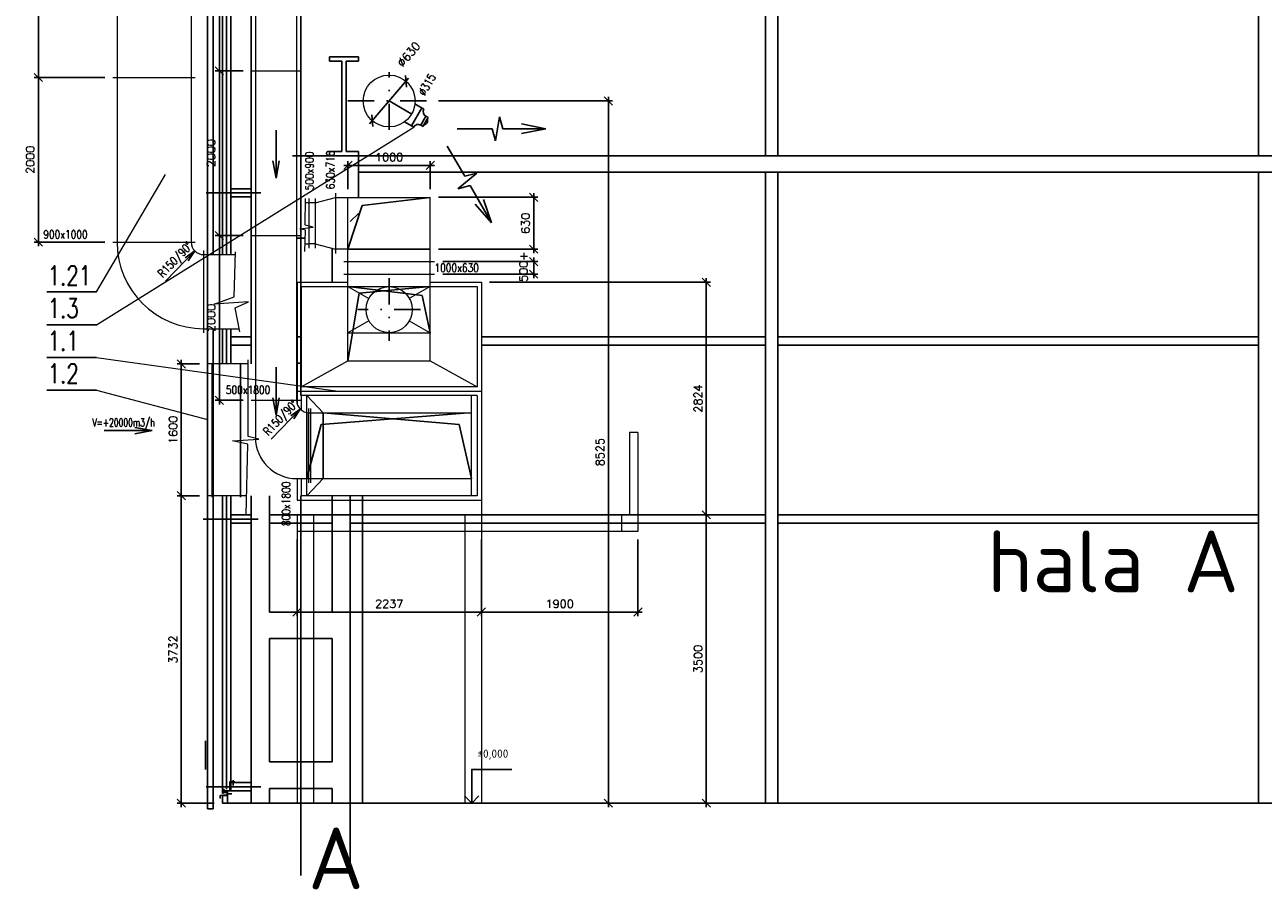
# Model space of a CAD drawing. Header units: millimetres. Extents: x -746391 to 410178, y -169697 to 100555.
# Tile 50 of 179: x 43846 to 58878, y -54732 to -44237. Entities that reach past the tile are written whole.
import ezdxf
from ezdxf.enums import TextEntityAlignment as Align
from ezdxf.lldxf.tags import DXFTag

# ---------------------------------------------------------------- set-up
doc = ezdxf.new("R2010")
doc.units = ezdxf.units.MM
doc.linetypes.add('ČERCHOVANÁ', pattern=[25.4, 12.7, -6.35, 0, -6.35])
doc.layers.get('0').update_dxf_attribs({"color": 9})
doc.layers.get('Defpoints').update_dxf_attribs({"color": 9})
doc.layers.add('VZT-KOTY', color=2, linetype='Continuous', lineweight=25)
for name, color, linetype in [('VZT-KÓTY', 2, 'Continuous'), ('VZT-ODVOD-ZAŘÍZENÍ', 150, 'Continuous'), ('VZT-POZICE', 6, 'Continuous'), ('VZT-PŘÍOD-OSY', 1, 'ČERCHOVANÁ'), ('VZT-PŘÍVOD-NEVID', 120, 'ACAD_ISO02W100'), ('VZT-PŘÍVOD-TENKÉ', 4, 'Continuous'), ('VZT-PŘÍVOD-VÝKON', 2, 'Continuous'), ('VZT-PŘÍVOD-ZAŘÍZENÍ', 3, 'Continuous'), ('VZT-STAVBA', 7, 'Continuous'), ('VZT-ZAŘ', 3, 'Continuous')]:
    doc.layers.add(name, color=color, linetype=linetype)
doc.styles.add('A99_kota', font='isocpeur.ttf', dxfattribs={"height": 2})
doc.styles.add('ad_popis 100', font='isocpeur.ttf', dxfattribs={"height": 200})
doc.styles.add('RomanS', font='romans.shx')
tags = doc.linetypes.add('ACAD_ISO02W100', pattern=[15, 12, -3]).pattern_tags.tags
tags[6:7] = [DXFTag(74, 4), DXFTag(75, 0), DXFTag(340, '0'), DXFTag(46, 1.0), DXFTag(50, 0.0), DXFTag(44, 0.0), DXFTag(45, 0.0)]
tags[4:5] = [DXFTag(74, 4), DXFTag(75, 0), DXFTag(340, '0'), DXFTag(46, 1.0), DXFTag(50, 0.0), DXFTag(44, 0.0), DXFTag(45, 0.0)]
doc.dimstyles.new('VZT50', dxfattribs={"dimscale": 50, "dimtxt": 2, "dimasz": 2, "dimexe": 1, "dimexo": 2, "dimgap": 1, "dimtad": 1, "dimtoh": 1, "dimdec": 0, "dimzin": 0, "dimdsep": 46, "dimtxsty": 'RomanS', "dimblk1": 'OBLIQUE', "dimblk2": 'OBLIQUE', "dimsah": 1, "dimcen": 1, "dimdle": 1, "dimclrd": 256, "dimclre": 256, "dimclrt": 256, "dimadec": 0, "dimazin": 0, "dimtfac": 1, "dimtdec": 0, "dimtmove": 2, "dimatfit": 3, "dimldrblk": 'OBLIQUE', "dimfxl": 1, "dimtolj": 1, "dimtzin": 0, "dimarcsym": 0})

# ---------------------------------------------------------------- blocks, each defined once
blk = doc.blocks.new('_Oblique')
at = {"color": 0, "linetype": 'ByBlock', "lineweight": -2}
blk.add_line((-0.5, -0.5), (0.5, 0.5), dxfattribs=at)
blk = doc.blocks.new('*D1592')
at = {"layer": 'Defpoints', "color": 0, "linetype": 'Continuous', "lineweight": 18, "ltscale": 0.5, "transparency": 16777216}
for p in [(47151, -50387), (49388, -50387), (49388, -51367)]:
    blk.add_point(p, dxfattribs=at)
at = {"layer": 'VZT-KOTY', "linetype": 'Continuous', "lineweight": -2, "ltscale": 0.5, "transparency": 16777216}
for p, q in [((47151, -50487), (47151, -51417)), ((49388, -50487), (49388, -51417)), ((47101, -51367), (49438, -51367))]:
    blk.add_line(p, q, dxfattribs=at)
at = {"layer": 'VZT-KOTY', "linetype": 'Continuous', "lineweight": -2, "ltscale": 0.5, "transparency": 16777216, "xscale": 100, "yscale": 100, "zscale": 100, "rotation": 180}
blk.add_blockref('_Oblique', (47151, -51367), dxfattribs=at)
at = {"layer": 'VZT-KOTY', "linetype": 'Continuous', "lineweight": -2, "ltscale": 0.5, "transparency": 16777216, "xscale": 100, "yscale": 100, "zscale": 100}
blk.add_blockref('_Oblique', (49388, -51367), dxfattribs=at)
at = {"layer": 'VZT-KOTY', "linetype": 'Continuous', "lineweight": 18, "ltscale": 0.5, "transparency": 16777216, "insert": (48269, -51267), "char_height": 100, "attachment_point": 5, "style": 'RomanS'}
blk.add_mtext('\\A1;2237', dxfattribs=at)
blk = doc.blocks.new('*D1593')
at = {"layer": 'Defpoints', "color": 0, "linetype": 'Continuous', "lineweight": 18, "ltscale": 0.5, "transparency": 16777216}
for p in [(49388, -50387), (51288, -50387), (51288, -51367)]:
    blk.add_point(p, dxfattribs=at)
at = {"layer": 'VZT-KOTY', "linetype": 'Continuous', "lineweight": -2, "ltscale": 0.5, "transparency": 16777216}
for p, q in [((49388, -50487), (49388, -51417)), ((51288, -50487), (51288, -51417)), ((49338, -51367), (51338, -51367))]:
    blk.add_line(p, q, dxfattribs=at)
at = {"layer": 'VZT-KOTY', "linetype": 'Continuous', "lineweight": -2, "ltscale": 0.5, "transparency": 16777216, "xscale": 100, "yscale": 100, "zscale": 100, "rotation": 180}
blk.add_blockref('_Oblique', (49388, -51367), dxfattribs=at)
at = {"layer": 'VZT-KOTY', "linetype": 'Continuous', "lineweight": -2, "ltscale": 0.5, "transparency": 16777216, "xscale": 100, "yscale": 100, "zscale": 100}
blk.add_blockref('_Oblique', (51288, -51367), dxfattribs=at)
at = {"layer": 'VZT-KOTY', "linetype": 'Continuous', "lineweight": 18, "ltscale": 0.5, "transparency": 16777216, "insert": (50338, -51267), "char_height": 100, "attachment_point": 5, "style": 'RomanS'}
blk.add_mtext('\\A1;1900', dxfattribs=at)
blk = doc.blocks.new('*D1594')
at = {"layer": 'Defpoints', "color": 0, "linetype": 'Continuous', "lineweight": 18, "ltscale": 0.5, "transparency": 16777216}
for p in [(51288, -50187), (52118, -50187), (49388, -53687)]:
    blk.add_point(p, dxfattribs=at)
at = {"layer": 'VZT-KOTY', "linetype": 'Continuous', "lineweight": -2, "ltscale": 0.5, "transparency": 16777216}
for p, q in [((51388, -50187), (52168, -50187)), ((52118, -53737), (52118, -50137)), ((49488, -53687), (52168, -53687))]:
    blk.add_line(p, q, dxfattribs=at)
at = {"layer": 'VZT-KOTY', "linetype": 'Continuous', "lineweight": -2, "ltscale": 0.5, "transparency": 16777216, "xscale": 100, "yscale": 100, "zscale": 100}
for p, rotation in [((52118, -50187), 90), ((52118, -53687), 270)]:
    blk.add_blockref('_Oblique', p, dxfattribs=dict(at, rotation=rotation))
at = {"layer": 'VZT-KOTY', "linetype": 'Continuous', "lineweight": 18, "ltscale": 0.5, "transparency": 16777216, "insert": (52018, -51937), "char_height": 100, "attachment_point": 5, "rotation": 90, "style": 'RomanS'}
blk.add_mtext('\\A1;3500', dxfattribs=at)
blk = doc.blocks.new('*U29')
at = {"color": 0, "linetype": 'ByBlock', "lineweight": -2}
blk.add_line((-3, 0), (7, 0), dxfattribs=at)
for points in [[(0, 0), (0, 8.2), (0, 8.2), (9.7, 8.2)], [(-1.75, 1.75), (0, 0), (1.75, 1.75)]]:
    blk.add_lwpolyline(points, dxfattribs=at)
at = {"color": 0, "linetype": 'ByBlock', "lineweight": -2, "style": 'A99_kota'}
for tag, p in [('VYSKA', (9.2, 10.95)), ('POPIS', (9.2, 7.7))]:
    blk.add_attdef(tag, text='', height=2, dxfattribs=at).set_placement(p, align=Align.TOP_RIGHT)
blk = doc.blocks.new('*D1598')
at = {"layer": 'Defpoints', "color": 0, "linetype": 'Continuous', "lineweight": 18, "ltscale": 0.5, "transparency": 16777216}
for p in [(49388, -47363), (52118, -47363), (49388, -50187)]:
    blk.add_point(p, dxfattribs=at)
at = {"layer": 'VZT-KÓTY', "linetype": 'Continuous', "lineweight": -2, "ltscale": 0.5, "transparency": 16777216}
for p, q in [((52118, -50237), (52118, -47313)), ((49488, -47363), (52168, -47363)), ((49488, -50187), (52168, -50187))]:
    blk.add_line(p, q, dxfattribs=at)
at = {"layer": 'VZT-KÓTY', "linetype": 'Continuous', "lineweight": -2, "ltscale": 0.5, "transparency": 16777216, "xscale": 100, "yscale": 100, "zscale": 100}
for p, rotation in [((52118, -47363), 90), ((52118, -50187), 270)]:
    blk.add_blockref('_Oblique', p, dxfattribs=dict(at, rotation=rotation))
at = {"layer": 'VZT-KÓTY', "linetype": 'Continuous', "lineweight": 18, "ltscale": 0.5, "transparency": 16777216, "insert": (52018, -48775), "char_height": 100, "attachment_point": 5, "rotation": 90, "style": 'RomanS'}
blk.add_mtext('\\A1;2824', dxfattribs=at)
blk = doc.blocks.new('*D1599')
at = {"layer": 'Defpoints', "color": 0, "linetype": 'Continuous', "lineweight": 18, "ltscale": 0.5, "transparency": 16777216}
for p in [(45746, -49955), (46066, -49955), (46246, -53687)]:
    blk.add_point(p, dxfattribs=at)
at = {"layer": 'VZT-KÓTY', "linetype": 'Continuous', "lineweight": -2, "ltscale": 0.5, "transparency": 16777216}
for p, q in [((45746, -53737), (45746, -49905)), ((45966, -49955), (45696, -49955)), ((46146, -53687), (45696, -53687))]:
    blk.add_line(p, q, dxfattribs=at)
at = {"layer": 'VZT-KÓTY', "linetype": 'Continuous', "lineweight": -2, "ltscale": 0.5, "transparency": 16777216, "xscale": 100, "yscale": 100, "zscale": 100}
for p, rotation in [((45746, -49955), 90), ((45746, -53687), 270)]:
    blk.add_blockref('_Oblique', p, dxfattribs=dict(at, rotation=rotation))
at = {"layer": 'VZT-KÓTY', "linetype": 'Continuous', "lineweight": 18, "ltscale": 0.5, "transparency": 16777216, "insert": (45646, -51821), "char_height": 100, "attachment_point": 5, "rotation": 90, "style": 'RomanS'}
blk.add_mtext('\\A1;3732', dxfattribs=at)
blk = doc.blocks.new('*D1600')
at = {"layer": 'Defpoints', "color": 0, "linetype": 'Continuous', "lineweight": 18, "ltscale": 0.5, "transparency": 16777216}
for p in [(45746, -48355), (46066, -48355), (46066, -49955)]:
    blk.add_point(p, dxfattribs=at)
at = {"layer": 'VZT-KÓTY', "linetype": 'Continuous', "lineweight": -2, "ltscale": 0.5, "transparency": 16777216}
for p, q in [((45966, -48355), (45696, -48355)), ((45746, -50005), (45746, -48305)), ((45966, -49955), (45696, -49955))]:
    blk.add_line(p, q, dxfattribs=at)
at = {"layer": 'VZT-KÓTY', "linetype": 'Continuous', "lineweight": -2, "ltscale": 0.5, "transparency": 16777216, "xscale": 100, "yscale": 100, "zscale": 100}
for p, rotation in [((45746, -48355), 90), ((45746, -49955), 270)]:
    blk.add_blockref('_Oblique', p, dxfattribs=dict(at, rotation=rotation))
at = {"layer": 'VZT-KÓTY', "linetype": 'Continuous', "lineweight": 18, "ltscale": 0.5, "transparency": 16777216, "insert": (45646, -49155), "char_height": 100, "attachment_point": 5, "rotation": 90, "style": 'RomanS'}
blk.add_mtext('\\A1;1600', dxfattribs=at)
blk = doc.blocks.new('*D1604')
at = {"layer": 'Defpoints', "color": 0, "linetype": 'Continuous', "lineweight": 18, "ltscale": 0.5, "transparency": 16777216}
for p in [(48472, -44923), (48064, -45402)]:
    blk.add_point(p, dxfattribs=at)
at = {"layer": 'VZT-KÓTY', "linetype": 'Continuous', "lineweight": -2, "ltscale": 0.5, "transparency": 16777216}
blk.add_line((48031, -45440), (48505, -44885), dxfattribs=at)
at = {"layer": 'VZT-KÓTY', "linetype": 'Continuous', "lineweight": -2, "ltscale": 0.5, "transparency": 16777216, "xscale": 100, "yscale": 100, "zscale": 100}
for p, rotation in [((48472, -44923), 49.60283200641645), ((48064, -45402), 229.6028320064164)]:
    blk.add_blockref('_Oblique', p, dxfattribs=dict(at, rotation=rotation))
at = {"layer": 'VZT-KÓTY', "linetype": 'Continuous', "lineweight": 18, "ltscale": 0.5, "transparency": 16777216, "insert": (48506, -44596), "char_height": 100, "attachment_point": 5, "rotation": 49.6028, "style": 'RomanS'}
blk.add_mtext('\\A1;∅630', dxfattribs=at)
blk = doc.blocks.new('*D1884')
at = {"layer": 'Defpoints', "color": 0, "linetype": 'Continuous', "lineweight": 18, "ltscale": 0.5, "transparency": 16777216}
for p in [(46208, -46796), (46596, -46796), (46596, -48796)]:
    blk.add_point(p, dxfattribs=at)
at = {"layer": 'VZT-KOTY', "linetype": 'Continuous', "lineweight": -2, "ltscale": 0.5, "transparency": 16777216}
for p, q in [((46208, -48846), (46208, -46746)), ((46496, -46796), (46158, -46796)), ((46496, -48796), (46158, -48796))]:
    blk.add_line(p, q, dxfattribs=at)
at = {"layer": 'VZT-KOTY', "linetype": 'Continuous', "lineweight": -2, "ltscale": 0.5, "transparency": 16777216, "xscale": 100, "yscale": 100, "zscale": 100}
for p, rotation in [((46208, -46796), 90), ((46208, -48796), 270)]:
    blk.add_blockref('_Oblique', p, dxfattribs=dict(at, rotation=rotation))
at = {"layer": 'VZT-KOTY', "linetype": 'Continuous', "lineweight": 18, "ltscale": 0.5, "transparency": 16777216, "insert": (46108, -47796), "char_height": 100, "attachment_point": 5, "rotation": 90, "style": 'RomanS'}
blk.add_mtext('\\A1;2000', dxfattribs=at)
blk = doc.blocks.new('*D1885')
at = {"layer": 'Defpoints', "color": 0, "linetype": 'Continuous', "lineweight": 18, "ltscale": 0.5, "transparency": 16777216}
for p in [(46208, -44796), (46596, -44796), (46596, -46796)]:
    blk.add_point(p, dxfattribs=at)
at = {"layer": 'VZT-KOTY', "linetype": 'Continuous', "lineweight": -2, "ltscale": 0.5, "transparency": 16777216}
for p, q in [((46208, -46846), (46208, -44746)), ((46496, -44796), (46158, -44796)), ((46496, -46796), (46158, -46796))]:
    blk.add_line(p, q, dxfattribs=at)
at = {"layer": 'VZT-KOTY', "linetype": 'Continuous', "lineweight": -2, "ltscale": 0.5, "transparency": 16777216, "xscale": 100, "yscale": 100, "zscale": 100}
for p, rotation in [((46208, -44796), 90), ((46208, -46796), 270)]:
    blk.add_blockref('_Oblique', p, dxfattribs=dict(at, rotation=rotation))
at = {"layer": 'VZT-KOTY', "linetype": 'Continuous', "lineweight": 18, "ltscale": 0.5, "transparency": 16777216, "insert": (46108, -45796), "char_height": 100, "attachment_point": 5, "rotation": 90, "style": 'RomanS'}
blk.add_mtext('\\A1;2000', dxfattribs=at)
blk = doc.blocks.new('*D1886')
at = {"layer": 'Defpoints', "color": 0, "linetype": 'Continuous', "lineweight": 18, "ltscale": 0.5, "transparency": 16777216}
for p in [(46208, -42796), (46596, -42796), (46596, -44796)]:
    blk.add_point(p, dxfattribs=at)
at = {"layer": 'VZT-KOTY', "linetype": 'Continuous', "lineweight": -2, "ltscale": 0.5, "transparency": 16777216}
for p, q in [((46496, -42796), (46158, -42796)), ((46208, -44846), (46208, -42746)), ((46496, -44796), (46158, -44796))]:
    blk.add_line(p, q, dxfattribs=at)
at = {"layer": 'VZT-KOTY', "linetype": 'Continuous', "lineweight": -2, "ltscale": 0.5, "transparency": 16777216, "xscale": 100, "yscale": 100, "zscale": 100}
for p, rotation in [((46208, -42796), 90), ((46208, -44796), 270)]:
    blk.add_blockref('_Oblique', p, dxfattribs=dict(at, rotation=rotation))
at = {"layer": 'VZT-KOTY', "linetype": 'Continuous', "lineweight": 18, "ltscale": 0.5, "transparency": 16777216, "insert": (46108, -43796), "char_height": 100, "attachment_point": 5, "rotation": 90, "style": 'RomanS'}
blk.add_mtext('\\A1;2000', dxfattribs=at)
blk = doc.blocks.new('*D1888')
at = {"layer": 'Defpoints', "color": 0, "linetype": 'Continuous', "lineweight": 18, "ltscale": 0.5, "transparency": 16777216}
for p in [(44011, -44877), (44916, -44877), (44916, -46877)]:
    blk.add_point(p, dxfattribs=at)
at = {"layer": 'VZT-KOTY', "linetype": 'Continuous', "lineweight": -2, "ltscale": 0.5, "transparency": 16777216}
for p, q in [((44816, -44877), (43961, -44877)), ((44011, -46927), (44011, -44827)), ((44816, -46877), (43961, -46877))]:
    blk.add_line(p, q, dxfattribs=at)
at = {"layer": 'VZT-KOTY', "linetype": 'Continuous', "lineweight": -2, "ltscale": 0.5, "transparency": 16777216, "xscale": 100, "yscale": 100, "zscale": 100}
for p, rotation in [((44011, -44877), 90), ((44011, -46877), 270)]:
    blk.add_blockref('_Oblique', p, dxfattribs=dict(at, rotation=rotation))
at = {"layer": 'VZT-KOTY', "linetype": 'Continuous', "lineweight": 18, "ltscale": 0.5, "transparency": 16777216, "insert": (43911, -45877), "char_height": 100, "attachment_point": 5, "rotation": 90, "style": 'RomanS'}
blk.add_mtext('\\A1;2000', dxfattribs=at)
blk = doc.blocks.new('*D1889')
at = {"layer": 'Defpoints', "color": 0, "linetype": 'Continuous', "lineweight": 18, "ltscale": 0.5, "transparency": 16777216}
for p in [(44011, -42877), (44916, -42877), (44916, -44877)]:
    blk.add_point(p, dxfattribs=at)
at = {"layer": 'VZT-KOTY', "linetype": 'Continuous', "lineweight": -2, "ltscale": 0.5, "transparency": 16777216}
for p, q in [((44011, -44927), (44011, -42827)), ((44816, -42877), (43961, -42877)), ((44816, -44877), (43961, -44877))]:
    blk.add_line(p, q, dxfattribs=at)
at = {"layer": 'VZT-KOTY', "linetype": 'Continuous', "lineweight": -2, "ltscale": 0.5, "transparency": 16777216, "xscale": 100, "yscale": 100, "zscale": 100}
for p, rotation in [((44011, -42877), 90), ((44011, -44877), 270)]:
    blk.add_blockref('_Oblique', p, dxfattribs=dict(at, rotation=rotation))
at = {"layer": 'VZT-KOTY', "linetype": 'Continuous', "lineweight": 18, "ltscale": 0.5, "transparency": 16777216, "insert": (43911, -43877), "char_height": 100, "attachment_point": 5, "rotation": 90, "style": 'RomanS'}
blk.add_mtext('\\A1;2000', dxfattribs=at)
blk = doc.blocks.new('*D1890')
at = {"layer": 'Defpoints', "color": 0, "linetype": 'Continuous', "lineweight": 18, "ltscale": 0.5, "transparency": 16777216}
for p in [(48818, -47112), (50023, -47112), (48818, -47265)]:
    blk.add_point(p, dxfattribs=at)
at = {"layer": 'VZT-KOTY', "linetype": 'Continuous', "lineweight": -2, "ltscale": 0.5, "transparency": 16777216}
for p, q in [((48918, -47112), (50073, -47112)), ((50023, -47315), (50023, -47062)), ((48918, -47265), (50073, -47265))]:
    blk.add_line(p, q, dxfattribs=at)
at = {"layer": 'VZT-KOTY', "linetype": 'Continuous', "lineweight": -2, "ltscale": 0.5, "transparency": 16777216, "xscale": 100, "yscale": 100, "zscale": 100}
for p, rotation in [((50023, -47112), 90), ((50023, -47265), 270)]:
    blk.add_blockref('_Oblique', p, dxfattribs=dict(at, rotation=rotation))
at = {"layer": 'VZT-KOTY', "linetype": 'Continuous', "lineweight": 18, "ltscale": 0.5, "transparency": 16777216, "insert": (49899, -47175), "char_height": 100, "attachment_point": 5, "rotation": 90, "style": 'RomanS'}
blk.add_mtext('\\A1;500+', dxfattribs=at)
blk = doc.blocks.new('*D1891')
at = {"layer": 'Defpoints', "color": 0, "linetype": 'Continuous', "lineweight": 18, "ltscale": 0.5, "transparency": 16777216}
for p in [(48768, -45945), (47768, -46332), (48768, -46332)]:
    blk.add_point(p, dxfattribs=at)
at = {"layer": 'VZT-KOTY', "linetype": 'Continuous', "lineweight": -2, "ltscale": 0.5, "transparency": 16777216}
for p, q in [((47718, -45945), (48818, -45945)), ((47768, -46232), (47768, -45895)), ((48768, -46232), (48768, -45895))]:
    blk.add_line(p, q, dxfattribs=at)
at = {"layer": 'VZT-KOTY', "linetype": 'Continuous', "lineweight": -2, "ltscale": 0.5, "transparency": 16777216, "xscale": 100, "yscale": 100, "zscale": 100, "rotation": 180}
blk.add_blockref('_Oblique', (47768, -45945), dxfattribs=at)
at = {"layer": 'VZT-KOTY', "linetype": 'Continuous', "lineweight": -2, "ltscale": 0.5, "transparency": 16777216, "xscale": 100, "yscale": 100, "zscale": 100}
blk.add_blockref('_Oblique', (48768, -45945), dxfattribs=at)
at = {"layer": 'VZT-KOTY', "linetype": 'Continuous', "lineweight": 18, "ltscale": 0.5, "transparency": 16777216, "insert": (48268, -45845), "char_height": 100, "attachment_point": 5, "style": 'RomanS'}
blk.add_mtext('\\A1;1000', dxfattribs=at)
blk = doc.blocks.new('*D1892')
at = {"layer": 'Defpoints', "color": 0, "linetype": 'Continuous', "lineweight": 18, "ltscale": 0.5, "transparency": 16777216}
for p in [(48768, -46332), (48768, -46962), (50023, -46962)]:
    blk.add_point(p, dxfattribs=at)
at = {"layer": 'VZT-KOTY', "linetype": 'Continuous', "lineweight": -2, "ltscale": 0.5, "transparency": 16777216}
for p, q in [((50023, -46282), (50023, -47012)), ((48868, -46332), (50073, -46332)), ((48868, -46962), (50073, -46962))]:
    blk.add_line(p, q, dxfattribs=at)
at = {"layer": 'VZT-KOTY', "linetype": 'Continuous', "lineweight": -2, "ltscale": 0.5, "transparency": 16777216, "xscale": 100, "yscale": 100, "zscale": 100}
for p, rotation in [((50023, -46332), 90), ((50023, -46962), 270)]:
    blk.add_blockref('_Oblique', p, dxfattribs=dict(at, rotation=rotation))
at = {"layer": 'VZT-KOTY', "linetype": 'Continuous', "lineweight": 18, "ltscale": 0.5, "transparency": 16777216, "insert": (49923, -46647), "char_height": 100, "attachment_point": 5, "rotation": 90, "style": 'RomanS'}
blk.add_mtext('\\A1;630', dxfattribs=at)
blk = doc.blocks.new('*D1901')
at = {"layer": 'Defpoints', "color": 0, "linetype": 'Continuous', "lineweight": 18, "ltscale": 0.5, "transparency": 16777216}
for p in [(48768, -45162), (49371, -53687), (50929, -53687)]:
    blk.add_point(p, dxfattribs=at)
at = {"layer": 'VZT-KOTY', "linetype": 'Continuous', "lineweight": -2, "ltscale": 0.5, "transparency": 16777216}
for p, q in [((48868, -45162), (50979, -45162)), ((50929, -45112), (50929, -53737)), ((49471, -53687), (50979, -53687))]:
    blk.add_line(p, q, dxfattribs=at)
at = {"layer": 'VZT-KOTY', "linetype": 'Continuous', "lineweight": -2, "ltscale": 0.5, "transparency": 16777216, "xscale": 100, "yscale": 100, "zscale": 100}
for p, rotation in [((50929, -45162), 90), ((50929, -53687), 270)]:
    blk.add_blockref('_Oblique', p, dxfattribs=dict(at, rotation=rotation))
at = {"layer": 'VZT-KOTY', "linetype": 'Continuous', "lineweight": 18, "ltscale": 0.5, "transparency": 16777216, "insert": (50829, -49425), "char_height": 100, "attachment_point": 5, "rotation": 90, "style": 'RomanS'}
blk.add_mtext('\\A1;8525', dxfattribs=at)

msp = doc.modelspace()

# ---------------------------------------------------------------- linework, layer by layer
at = {"layer": 'VZT-KOTY', "linetype": 'Continuous', "lineweight": 18, "ltscale": 0.5}
for p, q in [((44717.1, -47878.3), (48566.1, -45478.9)), ((44717.1, -47481.4), (45552.6, -46055.2)), ((46388, -47540), (46405.5, -46992.5)), ((46143, -47630), (46388, -47540)), ((46563, -47602.5), (46143, -47630)), ((46400.5, -47675), (46563, -47602.5)), ((46455.5, -47965), (46400.5, -47675)), ((44717.1, -48275.2), (47649.9, -48685.5)), ((46558.2, -49234.6), (46558.2, -48304.6)), ((44717.1, -48672), (46065.5, -49028.1)), ((46365.7, -49289.6), (46688.2, -49269.6)), ((46553.2, -49329.6), (46365.7, -49289.6)), ((46688.2, -49269.6), (46558.2, -49234.6)), ((46533.1, -50187.5), (46553.2, -49329.6))]:
    msp.add_line(p, q, dxfattribs=at)
at = {"layer": 'VZT-KÓTY', "linetype": 'Continuous', "lineweight": 18, "ltscale": 0.5}
for p, q in [((47248.9, -46669.9), (47251.2, -46346.3)), ((47183.7, -46714.1), (47346.7, -46693.2)), ((47253.5, -46730.4), (47183.7, -46714.1)), ((47246.5, -46988.9), (47253.5, -46730.4)), ((47346.7, -46693.2), (47248.9, -46669.9))]:
    msp.add_line(p, q, dxfattribs=at)
at = {"layer": 'VZT-ODVOD-ZAŘÍZENÍ', "linetype": 'Continuous', "lineweight": 18, "ltscale": 0.5}
for p, q in [((46645.5, -41587.5), (46645.5, -49246.5)), ((47145.5, -41587.5), (47145.5, -48796.5)), ((44965.5, -42877.5), (44965.5, -46877.5)), ((45865.5, -42877.5), (45865.5, -46877.5)), ((44915.5, -44877.5), (45915.5, -44877.5)), ((46595.5, -44796.5), (47195.5, -44796.5)), ((44915.5, -46877.5), (45915.5, -46877.5)), ((46595.5, -46796.5), (47195.5, -46796.5)), ((46015.5, -46977.5), (46015.5, -47977.5)), ((46015.5, -47027.5), (46404.4, -47027.5)), ((46015.5, -47927.5), (46448.4, -47927.5)), ((46595.5, -48796.5), (47195.5, -48796.5)), ((47200.5, -48737.5), (47200.5, -48912.6)), ((49335.5, -48737.5), (47200.5, -48737.5)), ((47268, -48946.5), (47268, -48737.5)), ((47268, -48737.5), (47468, -48946.5)), ((49268, -49955.5), (49268, -48737.5)), ((49335.5, -48737.5), (49335.5, -49955.5)), ((47295.5, -49796.5), (47295.5, -48896.5)), ((47295.5, -48946.5), (49268, -48946.5)), ((47318, -49796.5), (47318, -48896.5)), ((47145.5, -49746.5), (49268, -49746.5)), ((47200.5, -49746.5), (47200.5, -49955.5)), ((47268, -49955.5), (47268, -49746.5)), ((47268, -49955.5), (47468, -49746.5)), ((49335.5, -49955.5), (47200.5, -49955.5))]:
    msp.add_line(p, q, dxfattribs=at)
for centre, radius in [((46015.5, -46877.5), 1050), ((46015.5, -46877.5), 150), ((47295.5, -48796.5), 150), ((47145.5, -49246.5), 500)]:
    msp.add_arc(centre, radius, 180, 270, dxfattribs=at)
at = {"layer": 'VZT-PŘÍOD-OSY', "ltscale": 25}
for p, q in [((48268, -45512.5), (48268, -44812.5)), ((47768, -45162.5), (48768, -45162.5)), ((48268, -45162.5), (48795, -45466.7)), ((48268, -47315.5), (48268, -48075.5)), ((48648, -47695.5), (47888, -47695.5))]:
    msp.add_line(p, q, dxfattribs=at)
at = {"layer": 'VZT-PŘÍVOD-NEVID', "ltscale": 25}
for p, q in [((47768, -46962.5), (47940.1, -46429.9)), ((47940.1, -46429.9), (48768, -46332.5)), ((47768, -46962.5), (48768, -46962.5)), ((47768, -47415.5), (48669.5, -47524.5)), ((47768, -48315.5), (47904.7, -47497.1)), ((47904.7, -47497.1), (48768, -47415.5)), ((48669.5, -47524.5), (48768, -47975.5)), ((46465.5, -48355.5), (46465.5, -49974)), ((47268, -49746.5), (47268, -48946.5)), ((47441.4, -49090.9), (49233, -48946.5)), ((47468, -49746.5), (47468, -48946.5)), ((47468, -48946.5), (49118.3, -49090.9)), ((47268, -49746.5), (47441.4, -49090.9)), ((49118.3, -49090.9), (49268, -49746.5)), ((47150.5, -50187.5), (49387.5, -50187.5))]:
    msp.add_line(p, q, dxfattribs=at)
at = {"layer": 'VZT-PŘÍVOD-TENKÉ', "linetype": 'Continuous', "lineweight": 18, "ltscale": 0.5}
for p, q in [((47768, -47415.5), (48023.7, -47558.7)), ((48768, -47415.5), (48512.3, -47558.7)), ((48023.7, -47832.3), (47768, -47975.5)), ((48512.3, -47832.3), (48768, -47975.5)), ((51287.5, -49187.5), (51187.5, -49187.5)), ((51187.5, -49187.5), (51187.5, -50187.5)), ((51287.5, -49187.5), (51287.5, -50387.5)), ((47150.5, -50187.5), (47150.5, -53687.5)), ((51287.5, -50187.5), (47150.5, -50187.5)), ((47350.5, -50187.5), (47350.5, -53687.5)), ((49187.5, -50187.5), (49187.5, -53687.5)), ((49387.5, -50187.5), (49387.5, -53687.5)), ((51087.5, -50187.5), (51087.5, -50387.5)), ((51287.5, -50387.5), (47150.5, -50387.5))]:
    msp.add_line(p, q, dxfattribs=at)
at = {"layer": 'VZT-PŘÍVOD-VÝKON'}
for p, q in [((49609.2, -45353.3), (49557.6, -45645.8)), ((49648.4, -45499.5), (49609.2, -45353.3)), ((46895.5, -45517.7), (46895.5, -46100.3)), ((49095.9, -45499.5), (49518.4, -45499.5)), ((49518.4, -45499.5), (49557.6, -45645.8)), ((49648.4, -45499.5), (50168.4, -45499.5)), ((50168.4, -45499.5), (49875.9, -45558)), ((50168.7, -45499.8), (49876.2, -45441.3)), ((48973.8, -45710.9), (49185.1, -46076.9)), ((46895.5, -46100.3), (46857.1, -45889.2)), ((46895.5, -46100.3), (46933.9, -45889.2)), ((49103.8, -46228.6), (49331.4, -46037.7)), ((49185.1, -46076.9), (49331.4, -46037.7)), ((49250.1, -46189.4), (49103.8, -46228.6)), ((49250.1, -46189.4), (49510.1, -46639.8)), ((49510.1, -46639.8), (49313.2, -46415.7)), ((49510.1, -46639.8), (49414.5, -46357.2)), ((45554.8, -47351), (45909.5, -46983.6)), ((45909.5, -46983.6), (45793.3, -47067)), ((45909.5, -46983.6), (45830.2, -47102.6)), ((46895.5, -48394), (46895.5, -48976.6)), ((46895.5, -48976.6), (46857.1, -48765.6)), ((46895.5, -48976.6), (46933.9, -48765.6)), ((46834.8, -49270), (47189.5, -48902.6)), ((47189.5, -48902.6), (47073.3, -48986)), ((47189.5, -48902.6), (47110.2, -49021.6)), ((45391.7, -49164.8), (45180.6, -49126.4)), ((44809.1, -49164.8), (45391.7, -49164.8)), ((45391.7, -49164.8), (45180.6, -49203.2))]:
    msp.add_line(p, q, dxfattribs=at)
at = {"layer": 'VZT-PŘÍVOD-ZAŘÍZENÍ'}
for p, q in [((48580.9, -45198.8), (48691.1, -45262.4)), ((48539.1, -45463.3), (48664.1, -45246.8)), ((48651.5, -45456.1), (48714, -45347.8)), ((48678.6, -45471.7), (48741.1, -45363.4)), ((48714, -45347.8), (48741.1, -45363.4)), ((48455.9, -45415.3), (48566.1, -45478.9)), ((48651.5, -45456.1), (48678.6, -45471.7))]:
    msp.add_line(p, q, dxfattribs=at)
at = {"layer": 'VZT-PŘÍVOD-ZAŘÍZENÍ', "linetype": 'Continuous', "lineweight": 18, "ltscale": 0.5}
for p, q in [((47619, -46282.5), (47619, -47012.5)), ((47295.5, -46347.5), (47295.5, -46947.5)), ((47369, -46397.5), (47295.5, -46397.5)), ((47369, -46397.5), (47619, -46335.2)), ((47369, -46347.5), (47369, -46947.5)), ((47619, -46332.5), (48768, -46332.5)), ((47768, -48315.5), (47768, -46332.5)), ((48768, -48315.5), (48768, -46332.5)), ((47369, -46897.5), (47295.5, -46897.5)), ((47369, -46897.5), (47619, -46962.5)), ((47768, -46962.5), (47619, -46962.5)), ((47718, -47112.5), (48818, -47112.5)), ((47718, -47265.5), (48818, -47265.5)), ((47150.5, -47363.5), (47150.5, -48834.9)), ((47150.5, -47363.5), (47768, -47363.5)), ((47200.5, -47415.5), (47200.5, -48633.5)), ((47200.5, -47415.5), (47768, -47415.5)), ((47768, -47415.5), (48768, -47415.5)), ((48768, -47363.5), (49387.5, -47363.5)), ((48768, -47415.5), (49335.5, -47415.5)), ((49335.5, -47415.5), (49335.5, -48633.5)), ((49387.5, -47363.5), (49387.5, -50187.5)), ((47768, -47975.5), (48768, -47975.5)), ((46065.5, -48305.5), (46065.5, -50024)), ((46558.2, -48355.5), (46065.5, -48355.5)), ((46115.5, -48355.5), (46115.5, -49974)), ((47200.5, -48633.5), (47768, -48315.5)), ((47768, -48315.5), (48768, -48315.5)), ((48768, -48315.5), (49335.5, -48633.5)), ((47150.5, -48685.5), (49387.5, -48685.5)), ((49335.5, -48633.5), (47200.5, -48633.5)), ((47150.5, -49746.5), (47150.5, -50007.5)), ((46538.5, -49955.5), (46065.5, -49955.5)), ((47150.5, -50007.5), (49387.5, -50007.5))]:
    msp.add_line(p, q, dxfattribs=at)
for centre, radius in [((48268, -45162.5), 315), ((48268, -47695.5), 280)]:
    msp.add_circle(centre, radius, dxfattribs=at)
at = {"layer": 'VZT-PŘÍVOD-ZAŘÍZENÍ'}
for centre, radius, start, end in [((48745.3, -45293.7), 62.5, 150, 240), ((48682.8, -45401.9), 51.6, 277.27683, 22.72317), ((48620.3, -45510.2), 62.5, 60, 150)]:
    msp.add_arc(centre, radius, start, end, dxfattribs=at)
at = {"layer": 'VZT-PŘÍVOD-ZAŘÍZENÍ', "linetype": 'Continuous', "lineweight": 18, "ltscale": 0.5}
for radius, start in [(150, 252.68337), (650, 265.90019)]:
    msp.add_arc((47295.5, -46247.5), radius, start, 270, dxfattribs=at)
at = {"layer": 'VZT-STAVBA'}
for p, q in [((46595.5, -40922.3), (46595.5, -48355.5)), ((52835.5, -41787.5), (52835.5, -45827.5)), ((52985.5, -41787.5), (52985.5, -45827.5)), ((58820.5, -41787.5), (58820.5, -45827.5)), ((47895.5, -44627.5), (47545.5, -44627.5)), ((47545.5, -44627.5), (47545.5, -44677.5)), ((47895.5, -44627.5), (47895.5, -44677.5)), ((47545.5, -44677.5), (47695.5, -44677.5)), ((47695.5, -44677.5), (47695.5, -45777.5)), ((47895.5, -44677.5), (47745.5, -44677.5)), ((47745.5, -44677.5), (47745.5, -45777.5)), ((47895.5, -45827.5), (47095.5, -45827.5)), ((47545.5, -45827.5), (47545.5, -45777.5)), ((47545.5, -45777.5), (47695.5, -45777.5)), ((47895.5, -45827.5), (47545.5, -45827.5)), ((47895.5, -45777.5), (47745.5, -45777.5)), ((47895.5, -45827.5), (47895.5, -45777.5)), ((47895.5, -45827.5), (47895.5, -46332.5)), ((69895.5, -45827.5), (47895.5, -45827.5)), ((69895.5, -46027.5), (47895.5, -46027.5)), ((52835.5, -46027.5), (52835.5, -53687.5)), ((52985.5, -46027.5), (52985.5, -53687.5)), ((58820.5, -46027.5), (58820.5, -53687.5)), ((47895.5, -46527.5), (47795.5, -46627.5)), ((47145.5, -46827.5), (47250.9, -46827.5)), ((47575.5, -46951.2), (47575.5, -47363.5)), ((47145.5, -48027.5), (47195.5, -48027.5)), ((52835.5, -48027.5), (49387.5, -48027.5)), ((58820.5, -48027.5), (52985.5, -48027.5)), ((52835.5, -48127.5), (49387.5, -48127.5)), ((58820.5, -48127.5), (52985.5, -48127.5)), ((47145.5, -48347.5), (47200.5, -48347.5)), ((52835.5, -48737.5), (52835.5, -53687.5)), ((46595.5, -49955.5), (46595.5, -53537.5)), ((46815.5, -49955.5), (46815.5, -51367.5)), ((47575.5, -49955.5), (47575.5, -51367.5)), ((47795.5, -49955.5), (47795.5, -53687.5)), ((47945.5, -49955.5), (47945.5, -53687.5)), ((47945.5, -49955.5), (47945.5, -53687.5)), ((46815.5, -50187.5), (47575.5, -50187.5)), ((52835.5, -50187.5), (47795.5, -50187.5)), ((58820.5, -50187.5), (52985.5, -50187.5)), ((46815.5, -50287.5), (47575.5, -50287.5)), ((52835.5, -50287.5), (47795.5, -50287.5)), ((58820.5, -50287.5), (52985.5, -50287.5)), ((46815.5, -51367.5), (47575.5, -51367.5)), ((46815.5, -51687.5), (46815.5, -53187.5)), ((46815.5, -51687.5), (47575.5, -51687.5)), ((47575.5, -51687.5), (47575.5, -53187.5)), ((46815.5, -53187.5), (47575.5, -53187.5)), ((46815.5, -53507.5), (46815.5, -53687.5)), ((46815.5, -53507.5), (47575.5, -53507.5)), ((47575.5, -53507.5), (47575.5, -53687.5)), ((46595.5, -53687.5), (46595.5, -53537.5)), ((46245.5, -53687.5), (72810.5, -53687.5))]:
    msp.add_line(p, q, dxfattribs=at)
for points in [[(46130.5, -47927.5), (46130.5, -53755), (46065.5, -53755), (46065.5, -40752.5), (46130.5, -40752.5), (46130.5, -47027.5)], [(47195.5, -48737.5), (47195.5, -41475.7)], [(46245.5, -43917.5), (46245.5, -47027.5)], [(46295.5, -43917.5), (46295.5, -47027.5)], [(46345.5, -43917.5), (46345.5, -47027.5)], [(46045.5, -46277.5), (46710.5, -46277.5)], [(46245.5, -47927.5), (46245.5, -48355.5)], [(46295.5, -47927.5), (46295.5, -48355.5)], [(46345.5, -47927.5), (46345.5, -48355.5)], [(46245.5, -49955.5), (46245.5, -53572)], [(46295.5, -49955.5), (46295.5, -53517.5)], [(46345.5, -49955.5), (46345.5, -53537.5)], [(47195.5, -54565), (47195.5, -49955.5)], [(46013, -50237.5), (46678, -50237.5)], [(46040.5, -52929.5), (46040.5, -53279.5)], [(46045.5, -53487.5), (46710.5, -53487.5)], [(46395.5, -53427.5), (46335.5, -53427.5), (46335.5, -53537.5), (46305.5, -53537.5), (46305.5, -53592.5)], [(46375.5, -53472.5), (46375.5, -53407.5)], [(46225.4, -53616.9), (46215.8, -53626.4), (46215.8, -53594.9), (46303, -53587.1), (46303, -53554.7)], [(46245.5, -53572.5), (46250.5, -53572), (46250.5, -53522)], [(46245.5, -53687.5), (46245.5, -53595)], [(46245.5, -53595), (46305.5, -53595)], [(46250.5, -53522), (46265.5, -53522), (46265.5, -53537.5)], [(46259, -53526.4), (46263.8, -53557.5), (46305.5, -53557.5), (46305.5, -53597.5)], [(46265.5, -53537.5), (46305.5, -53537.5)], [(46295.5, -53572.5), (46360.5, -53572.5)]]:
    msp.add_lwpolyline(points, dxfattribs=at)
at = {"layer": 'VZT-STAVBA', "flags": 128}
for points in [[(46345.5, -46227.5), (46595.5, -46227.5), (46595.5, -46327.5), (46345.5, -46327.5)], [(46345.5, -48027.5), (46595.5, -48027.5), (46595.5, -48127.5), (46345.5, -48127.5)], [(46345.5, -50187.5), (46595.5, -50187.5), (46595.5, -50287.5), (46345.5, -50287.5)], [(46345.5, -53437.5), (46595.5, -53437.5), (46595.5, -53537.5), (46345.5, -53537.5)]]:
    msp.add_lwpolyline(points, close=True, dxfattribs=at)
for points in [[(46345.5, -53537.5), (46305.5, -53537.5), (46305.5, -53537.5)], [(46305.5, -53537.5), (46305.5, -53687.5)]]:
    msp.add_lwpolyline(points, dxfattribs=at)
at = {"layer": 'VZT-ZAŘ'}
for p, q in [((44113.7, -47481.4), (44717.1, -47481.4)), ((44113.7, -47878.3), (44717.1, -47878.3)), ((44113.7, -48275.2), (44717.1, -48275.2)), ((44113.7, -48672), (44717.1, -48672))]:
    msp.add_line(p, q, dxfattribs=at)

# ---------------------------------------------------------------- block references
at = {"layer": 'VZT-STAVBA'}
ref = msp.add_blockref('*U29', (49270.5, -53687.5), dxfattribs=dict(at, xscale=50, yscale=50, zscale=50))
ref.add_attrib('VYSKA', '±0,000', dxfattribs={"layer": '0', "color": 0, "linetype": 'ByBlock', "lineweight": -2, "height": 100, "style": 'A99_kota'}).set_placement((49715.6, -53036.2), align=Align.TOP_RIGHT)

# ---------------------------------------------------------------- texts
at = {"layer": 'VZT-KÓTY', "style": 'RomanS', "width": 0.8}
for s, rotation, p in [('%%C315', 60, (48702.7, -45106.7)), ('500x900', 90, (47351.3, -46247.1)), ('630x710', 90, (47605.9, -46233.5)), ('800x1800', 90, (47067.5, -50322.1))]:
    msp.add_text(s, height=100, rotation=rotation, dxfattribs=at).set_placement(p)
for s, p in [('900x1000', (44070.6, -46832.2)), ('1000x630', (48818.9, -47237.4)), ('500x1800', (46286.4, -48719.3))]:
    msp.add_text(s, height=100, dxfattribs=at).set_placement(p)
at = {"layer": 'VZT-POZICE', "linetype": 'Continuous', "style": 'RomanS', "width": 0.75}
for s, p in [('1.21', (44123.7, -47399.1)), ('1.3', (44123.7, -47795.9)), ('1.1', (44123.7, -48192.8)), ('1.2', (44123.7, -48589.7))]:
    msp.add_text(s, height=235.12, rotation=0, dxfattribs=at).set_placement(p)
at = {"layer": 'VZT-PŘÍVOD-VÝKON', "style": 'RomanS', "width": 0.8}
for p in [(45485.2, -47278.8), (46765.2, -49197.8)]:
    msp.add_text('R150/90%%D', height=100, rotation=46.0124, dxfattribs=at).set_placement(p, align=Align.MIDDLE_LEFT)
at = {"layer": 'VZT-PŘÍVOD-VÝKON', "style": 'RomanS', "width": 0.7}
msp.add_text('V=+20000m3/h', height=96.688, dxfattribs=at).set_placement((45043.9, -49143.1), align=Align.BOTTOM_CENTER)
at = {"layer": 'VZT-STAVBA', "insert": (47285.5, -53982.5), "char_height": 750, "width": 535, "attachment_point": 1, "style": 'ad_popis 100', "bg_fill": 3, "box_fill_scale": 1, "bg_fill_color": 256, "bg_fill_transparency": 0}
msp.add_mtext('A', dxfattribs=at)

# ---------------------------------------------------------------- dimensions: what is measured, and where the dimension line sits
at = {"layer": 'VZT-KOTY', "linetype": 'Continuous', "lineweight": 18, "ltscale": 0.5}
for base, p1, p2, picture, middle in [((44011.3, -42877.5), (44915.5, -44877.5), (44915.5, -42877.5), '*D1889', (43911.3, -43877.5)), ((46208.1, -42796.5), (46595.5, -44796.5), (46595.5, -42796.5), '*D1886', (46108.1, -43796.5)), ((46208.1, -44796.5), (46595.5, -46796.5), (46595.5, -44796.5), '*D1885', (46108.1, -45796.5)), ((44011.3, -44877.5), (44915.5, -46877.5), (44915.5, -44877.5), '*D1888', (43911.3, -45877.5)), ((50928.7, -53687.5), (48768, -45162.5), (49370.5, -53687.5), '*D1901', (50828.7, -49425)), ((50022.6, -46962.5), (48768, -46332.5), (48768, -46962.5), '*D1892', (49922.6, -46647.5)), ((46208.1, -46796.5), (46595.5, -48796.5), (46595.5, -46796.5), '*D1884', (46108.1, -47796.5)), ((52118, -50187.5), (49387.5, -53687.5), (51287.5, -50187.5), '*D1594', (52018, -51937.5))]:
    dim = msp.add_linear_dim(base=base, p1=p1, p2=p2, angle=90, dimstyle='VZT50', dxfattribs=at)
    dim.commit()
    dim.dimension.update_dxf_attribs({"geometry": picture, "text_midpoint": middle})
for base, p1, p2, picture, middle in [((48768, -45944.5), (47768, -46332.5), (48768, -46332.5), '*D1891', (48268, -45844.5)), ((49387.5, -51367.5), (47150.5, -50387.5), (49387.5, -50387.5), '*D1592', (48269, -51267.5)), ((51287.5, -51367.5), (49387.5, -50387.5), (51287.5, -50387.5), '*D1593', (50337.5, -51267.5))]:
    dim = msp.add_linear_dim(base=base, p1=p1, p2=p2, dimstyle='VZT50', dxfattribs=at)
    dim.commit()
    dim.dimension.update_dxf_attribs({"geometry": picture, "text_midpoint": middle})
dim = msp.add_linear_dim(base=(50022.6, -47112.5), p1=(48818, -47265.5), p2=(48818, -47112.5), angle=90, text='500+', dimstyle='VZT50', dxfattribs=at)
dim.commit()
dim.dimension.update_dxf_attribs({"geometry": '*D1890', "text_midpoint": (49898.6, -47174.7), "dimtype": 160})
at = {"layer": 'VZT-KÓTY', "linetype": 'Continuous', "lineweight": 18, "ltscale": 0.5}
dim = msp.add_diameter_dim_2p(p1=(48063.9, -45402.4), p2=(48472.2, -44922.6), dimstyle='VZT50', dxfattribs=at)
dim.commit()
dim.dimension.update_dxf_attribs({"geometry": '*D1604', "text_midpoint": (48505.9, -44596.5), "dimtype": 163})
for base, p1, p2, picture, middle in [((52118, -47363.5), (49387.5, -50187.5), (49387.5, -47363.5), '*D1598', (52018, -48775.5)), ((45746, -48355.5), (46065.5, -49955.5), (46065.5, -48355.5), '*D1600', (45646, -49155.5)), ((45746, -49955.5), (46245.5, -53687.5), (46065.5, -49955.5), '*D1599', (45646, -51821.5))]:
    dim = msp.add_linear_dim(base=base, p1=p1, p2=p2, angle=90, dimstyle='VZT50', dxfattribs=at)
    dim.commit()
    dim.dimension.update_dxf_attribs({"geometry": picture, "text_midpoint": middle})

# ---------------------------------------------------------------- next in the draw order: linework, layer by layer
at = {"layer": 'VZT-STAVBA'}
msp.add_lwpolyline([(47795.5, -53687.5), (47795.5, -54557.5)], dxfattribs=at)

# ---------------------------------------------------------------- next in the draw order: texts
at = {"layer": 'VZT-STAVBA', "insert": (55525.5, -50377.5), "char_height": 750, "width": 2901.888, "attachment_point": 1, "style": 'ad_popis 100', "bg_fill": 3, "box_fill_scale": 1, "bg_fill_color": 256, "bg_fill_transparency": 0}
msp.add_mtext('hala A', dxfattribs=at)

doc.saveas('drawing.dxf')
